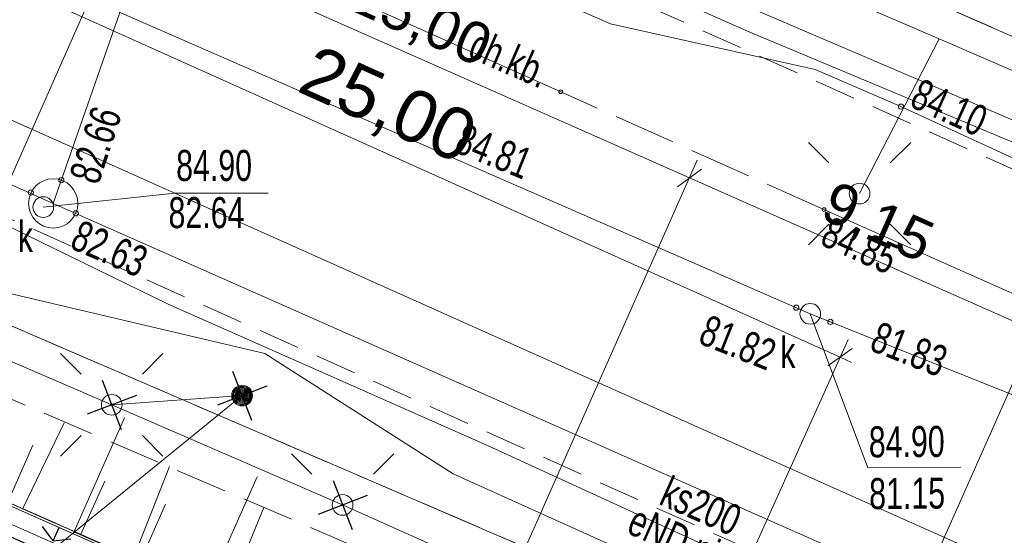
# Model space of a CAD drawing. Header units: metres. Extents: x 7446797 to 7447602, y 5789497 to 5790002.
# Tile 42 of 66: x 7447259 to 7447282, y 5789854 to 5789866. Entities that reach past the tile are written whole.
import ezdxf
from ezdxf.xclip import XClip

# ---------------------------------------------------------------- set-up
doc = ezdxf.new("R2010")
doc.units = ezdxf.units.M
doc.header["$MEASUREMENT"] = 0
doc.header["$XCLIPFRAME"] = 0
for name, pattern in [('2_BUBZ02', [1.75, 1.25, -0.5]), ('2_KTCR02', [1.5, 1, -0.5]), ('2_KTJZ01', [2, 1.5, -0.5]), ('GUK', [2, 1.5, -0.5]), ('GUZ', [1, 0.5, -0.5]), ('Kropki i Kreski', [3.6, 1.8, -0.9000000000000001, 0, -0.8999999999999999])]:
    doc.linetypes.add(name, pattern=pattern)
for name, color, linetype, lineweight in [('130-Z Teren1', 7, 'Continuous', 13), ('130-Z Teren114', 113, 'Continuous', 25), ('450-K Belki21', 37, 'Continuous', 5), ('450-K Belki69', 41, 'Continuous', 13), ('708-L Opisy sytuacji 1_500 do legendy1', 7, 'Continuous', 13), ('708-L Opisy sytuacji 1_500 do legendy11', 7, 'Continuous', 13), ('708-L Opisy sytuacji 1_500 do legendy85', 1, 'Continuous', 25), ('718-L Elementy do rozbiórki85', 1, 'Continuous', 25), ('810-G Ogólne2', 4, 'Continuous', 20), ('ex_02_DXF_MZ_9_BUBZ_D_L_17', 9, 'Continuous', 18), ('ex_02_DXF_MZ_9_Dzialki7', 9, 'Continuous', 18), ('ex_02_DXF_MZ_9_Kontury3', 9, 'Continuous', 18), ('ex_02_DXF_MZ_9_KTCR_E_T_17', 9, 'Continuous', 18), ('ex_02_DXF_MZ_9_KTCR_L_17', 9, 'Continuous', 18), ('ex_02_DXF_MZ_9_KTJZ_L_07', 9, 'Continuous', 18), ('ex_02_DXF_MZ_9_KTKR_L_07', 9, 'Continuous', 18), ('ex_02_DXF_MZ_9_RTPW_T_17', 9, 'Continuous', 18), ('ex_02_DXF_MZ_9_SUBK_L_034', 9, 'Continuous', 18), ('ex_02_DXF_MZ_9_SUPE_D_L_31', 9, 'Continuous', 18), ('ex_02_DXF_MZ_9_SUPE_E_T_31', 9, 'Continuous', 18), ('ex_02_DXF_MZ_9_SUPG_L_252', 9, 'Continuous', 18), ('ex_02_DXF_MZ_9_SUPK_D_L_434', 9, 'Continuous', 18), ('ex_02_DXF_MZ_9_SUPK_E_T_434', 9, 'Continuous', 18), ('ex_02_DXF_MZ_9_SUPK_L_434', 9, 'Continuous', 18), ('ex_02_DXF_MZ_9_SUPT_D_L_030', 9, 'Continuous', 18), ('ex_02_DXF_MZ_9_SUPW_L_05', 9, 'Continuous', 18), ('ex_02_DXF_MZ_9_SUSM_D_L_47', 9, 'Continuous', 18), ('ex_02_DXF_MZ_9_SUSM_D_T_07', 9, 'Continuous', 18), ('ex_02_DXF_MZ_9_SUSM_D_T_37', 9, 'Continuous', 18), ('ex_02_DXF_MZ_9_SUTG_T_052', 9, 'Continuous', 18), ('ex_02_DXF_MZ_9_SUTK_T_034', 9, 'Continuous', 18), ('ex_02_DXF_MZ_9_SUUI_D_T_87', 9, 'Continuous', 18), ('ex_02_DXF_MZ_9_SUUI_E_T_37', 9, 'Continuous', 18), ('ex_02_DXF_MZ_9_SUUK_D_T_234', 9, 'Continuous', 18), ('ex_02_DXF_MZ_9_SUUK_E_T_934', 9, 'Continuous', 18), ('ex_02_DXF_MZ_9_SUUK_T_234', 9, 'Continuous', 18), ('ex_02_DXF_MZ_9_Uzytki3', 9, 'Continuous', 18)]:
    doc.layers.add(name, color=color, linetype=linetype, lineweight=lineweight)
doc.layers.add('700-L Mapa 1_500 dwg', color=7, linetype='Continuous')
doc.layers.add('708-L Opisy sytuacji 1_500 do legendy', color=7, linetype='Continuous')
doc.styles.add('STYL_AUTOMATYCZNY_1', font='Arial.ttf', dxfattribs={"width": 0.7})
doc.styles.add('STYL_AUTOMATYCZNY_2', font='Arial.ttf')
doc.dimstyles.new('STYL_AUTOMATYCZNY__1', dxfattribs={"dimtxt": 1.25, "dimasz": 0.475, "dimexe": 0.18, "dimexo": 0.3, "dimgap": 0, "dimtad": 1, "dimzin": 0, "dimdsep": 46, "dimtxsty": 'STYL_AUTOMATYCZNY_2', "dimblk": 'ARROWHEAD_2', "dimblk1": 'ARROWHEAD_2', "dimblk2": 'ARROWHEAD_2', "dimcen": 0.09, "dimclrd": 7, "dimclre": 7, "dimclrt": 1, "dimazin": 0, "dimtfac": 1, "dimtdec": 4, "dimtmove": 0, "dimatfit": 3, "dimfxl": 1, "dimtolj": 1, "dimtzin": 0, "dimarcsym": 0})
doc.dimstyles.new('STYL_AUTOMATYCZNY__2', dxfattribs={"dimtxt": 1, "dimasz": 0.475, "dimexe": 0.18, "dimexo": 0.3, "dimgap": 0, "dimtad": 1, "dimzin": 0, "dimdsep": 46, "dimtxsty": 'STYL_AUTOMATYCZNY_2', "dimblk": 'ARROWHEAD_2', "dimblk1": 'ARROWHEAD_2', "dimblk2": 'ARROWHEAD_2', "dimcen": 0.09, "dimclrd": 7, "dimclre": 7, "dimclrt": 1, "dimazin": 0, "dimtfac": 1, "dimtdec": 4, "dimtmove": 0, "dimatfit": 3, "dimfxl": 1, "dimtolj": 1, "dimtzin": 0, "dimarcsym": 0})
doc.dimstyles.new('STYL_AUTOMATYCZNY__3', dxfattribs={"dimtxt": 0.18, "dimasz": 0.456, "dimexe": 0.18, "dimexo": 0.0625, "dimgap": 0, "dimtad": 0, "dimtih": 1, "dimtoh": 1, "dimdec": 4, "dimzin": 0, "dimdsep": 46, "dimcen": 0.09, "dimadec": 0, "dimazin": 0, "dimtfac": 1, "dimtdec": 4, "dimtmove": 0, "dimatfit": 3, "dimldrblk": 'ARROWHEAD_1', "dimfxl": 1, "dimtolj": 1, "dimtzin": 0, "dimarcsym": 0})

# ---------------------------------------------------------------- blocks, each defined once
blk = doc.blocks.new('Rysunek_1_9', base_point=(7447199.999970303, 5789749.99999933, -0.8674))
at = {"layer": 'ex_02_DXF_MZ_9_BUBZ_D_L_17', "color": 9, "linetype": '2_BUBZ02', "lineweight": 18}
for p, q in [((7447242.351289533, 5789861.854158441, -0.8674), (7447282.336558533, 5789843.99338695, -0.8674)), ((7447257.601452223, 5789857.556755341, -0.8674), (7447276.191885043, 5789849.57594084, -0.8674))]:
    blk.add_line(p, q, dxfattribs=at)
at = {"layer": 'ex_02_DXF_MZ_9_BUBZ_D_L_17', "color": 9, "linetype": 'Continuous', "lineweight": 18}
for p, q in [((7447258.689360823, 5789854.54675338, -0.8674), (7447259.696811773, 5789856.632161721, -0.8674)), ((7447261.388936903, 5789853.407334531, -0.8674), (7447262.242479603, 5789855.57683733, -0.8674)), ((7447260.090611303, 5789853.92629969, -0.8674), (7447260.677712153, 5789855.2251217, -0.8674)), ((7447263.610711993, 5789852.38380259, -0.8674), (7447264.515118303, 5789854.58773402, -0.8674))]:
    blk.add_line(p, q, dxfattribs=at)
at = {"layer": 'ex_02_DXF_MZ_9_Dzialki7', "color": 9, "linetype": 'Continuous', "lineweight": 18}
for p, q in [((7447209.579970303, 5789880.03999933, -0.8674), (7447413.099970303, 5789792.25999933, -0.8674)), ((7447370.442170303, 5789827.32799933, -0.8674), (7447267.926770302, 5789872.43109933, -0.8674))]:
    blk.add_line(p, q, dxfattribs=at)
at = {"layer": 'ex_02_DXF_MZ_9_Kontury3', "color": 9, "linetype": 'GUK', "lineweight": 18}
for p, q in [((7447209.578670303, 5789880.041399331, -0.8674), (7447354.519670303, 5789817.53519933, -0.8674)), ((7447267.929970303, 5789872.42999933, -0.8674), (7447314.419970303, 5789851.979999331, -0.8674))]:
    blk.add_line(p, q, dxfattribs=at)
at = {"layer": 'ex_02_DXF_MZ_9_KTCR_L_17', "color": 9, "linetype": '2_KTCR02', "lineweight": 18}
for p, q in [((7447283.139970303, 5789850.489999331, -0.8674), (7447232.889970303, 5789872.979999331, -0.8674)), ((7447363.679970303, 5789826.53999933, -0.8674), (7447261.279970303, 5789872.29999933, -0.8674))]:
    blk.add_line(p, q, dxfattribs=at)
at = {"layer": 'ex_02_DXF_MZ_9_KTJZ_L_07', "color": 9, "linetype": '2_KTJZ01', "lineweight": 18}
blk.add_line((7447278.049970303, 5789861.78999933, -0.8674), (7447271.689970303, 5789864.63999933, -0.8674), dxfattribs=at)
at = {"layer": 'ex_02_DXF_MZ_9_KTKR_L_07', "color": 9, "linetype": 'Continuous', "lineweight": 18}
for p, q in [((7447284.329970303, 5789852.359999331, -0.8674), (7447236.649970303, 5789873.689999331, -0.8674)), ((7447271.689970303, 5789864.63999933, -0.8674), (7447258.889970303, 5789870.36999933, -0.8674)), ((7447358.449970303, 5789825.949999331, -0.8674), (7447278.049970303, 5789861.78999933, -0.8674))]:
    blk.add_line(p, q, dxfattribs=at)
at = {"layer": 'ex_02_DXF_MZ_9_RTPW_T_17', "color": 9, "linetype": 'Continuous', "lineweight": 18}
for centre in [(7447271.689970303, 5789864.63999933, -0.8674), (7447278.049970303, 5789861.78999933, -0.8674)]:
    blk.add_circle(centre, 0.045, dxfattribs=at)
at = {"layer": 'ex_02_DXF_MZ_9_SUBK_L_034', "color": 9, "linetype": 'Continuous', "lineweight": 18}
blk.add_circle((7447259.429970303, 5789861.939999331, -0.8674), 0.595275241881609, dxfattribs=at)
at = {"layer": 'ex_02_DXF_MZ_9_SUPE_D_L_31', "color": 9, "linetype": 'Continuous', "lineweight": 18}
for p, q in [((7447275.075709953, 5789868.40102915, -0.8674), (7447280.833605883, 5789865.921300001, -0.8674)), ((7447280.833605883, 5789865.921300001, -0.8674), (7447278.909771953, 5789862.17742331, -0.8674)), ((7447280.833605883, 5789865.921300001, -0.8674), (7447286.190505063, 5789863.57876298, -0.8674)), ((7447262.207255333, 5789859.499695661, -0.8674), (7447254.620584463, 5789863.206674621, -0.8674)), ((7447255.266830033, 5789859.480876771, -0.8674), (7447260.844228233, 5789857.06988456, -0.8674)), ((7447269.921891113, 5789856.083643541, -0.8674), (7447262.207255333, 5789859.499695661, -0.8674)), ((7447260.844228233, 5789857.06988456, -0.8674), (7447263.992919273, 5789857.2920521, -0.8674)), ((7447260.844228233, 5789857.06988456, -0.8674), (7447266.421696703, 5789854.648891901, -0.8674)), ((7447252.716297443, 5789856.68267908, -0.8674), (7447262.085976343, 5789852.568203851, -0.8674)), ((7447282.312772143, 5789850.41027478, -0.8674), (7447269.921891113, 5789856.083643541, -0.8674)), ((7447266.421696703, 5789854.648891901, -0.8674), (7447271.748805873, 5789852.276142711, -0.8674))]:
    blk.add_line(p, q, dxfattribs=at)
at = {"layer": 'ex_02_DXF_MZ_9_SUPG_L_252', "color": 9, "linetype": 'Continuous', "lineweight": 18}
for p, q in [((7447272.889970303, 5789866.279999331, -0.8674), (7447260.349970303, 5789871.819999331, -0.8674)), ((7447277.839970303, 5789865.17999933, -0.8674), (7447272.889970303, 5789866.279999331, -0.8674)), ((7447279.909970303, 5789864.279999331, -0.8674), (7447277.839970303, 5789865.17999933, -0.8674)), ((7447298.949970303, 5789855.51999933, -0.8674), (7447279.909970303, 5789864.279999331, -0.8674))]:
    blk.add_line(p, q, dxfattribs=at)
at = {"layer": 'ex_02_DXF_MZ_9_SUPK_D_L_434', "color": 9, "linetype": 'Continuous', "lineweight": 18}
for p, q in [((7447259.552823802, 5789867.21173584, -0.8674), (7447277.719970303, 5789859.26999933, -0.8674)), ((7447277.719970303, 5789859.26999933, -0.8674), (7447319.932431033, 5789842.354137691, -0.8674))]:
    blk.add_line(p, q, dxfattribs=at)
at = {"layer": 'ex_02_DXF_MZ_9_SUPK_L_434', "color": 9, "linetype": 'Continuous', "lineweight": 18}
for p, q in [((7447223.939970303, 5789877.66999933, -0.8674), (7447259.429970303, 5789861.939999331, -0.8674)), ((7447259.429970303, 5789861.939999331, -0.8674), (7447264.569970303, 5789876.66999933, -0.8674)), ((7447293.239970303, 5789846.96999933, -0.8674), (7447259.429970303, 5789861.939999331, -0.8674))]:
    blk.add_line(p, q, dxfattribs=at)
at = {"layer": 'ex_02_DXF_MZ_9_SUPT_D_L_030', "color": 9, "linetype": 'Continuous', "lineweight": 18}
for p, q in [((7447268.537422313, 5789869.50514244, -0.8674), (7447276.262128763, 5789866.079160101, -0.8674)), ((7447293.280605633, 5789859.37824556, -0.8674), (7447270.770936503, 5789869.030808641, -0.8674)), ((7447276.262128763, 5789866.079160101, -0.8674), (7447285.600400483, 5789862.16448204, -0.8674))]:
    blk.add_line(p, q, dxfattribs=at)
at = {"layer": 'ex_02_DXF_MZ_9_SUPW_L_05', "color": 9, "linetype": 'Continuous', "lineweight": 18}
for p, q in [((7447264.539970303, 5789858.30999933, -0.8674), (7447258.179970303, 5789859.80999933, -0.8674)), ((7447269.089970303, 5789855.399999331, -0.8674), (7447264.539970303, 5789858.30999933, -0.8674)), ((7447269.089970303, 5789855.399999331, -0.8674), (7447308.469970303, 5789837.659999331, -0.8674))]:
    blk.add_line(p, q, dxfattribs=at)
at = {"layer": 'ex_02_DXF_MZ_9_SUSM_D_L_47', "color": 9, "linetype": 'Continuous', "lineweight": 18}
for start, end in [(90, 180), (270, 0)]:
    blk.add_arc((7447263.992919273, 5789857.2920521, -0.8674), 0.2019457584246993, start, end, dxfattribs=at)
at = {"layer": 'ex_02_DXF_MZ_9_SUSM_D_T_07', "color": 9, "linetype": 'Continuous', "lineweight": 18}
for p, q in [((7447278.167281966, 5789862.919913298, -0.8674), (7447277.672311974, 5789863.414883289, -0.8674)), ((7447279.65226194, 5789862.919913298, -0.8674), (7447280.147231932, 5789863.414883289, -0.8674)), ((7447278.167281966, 5789861.434933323, -0.8674), (7447277.672311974, 5789860.939963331, -0.8674)), ((7447279.65226194, 5789861.434933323, -0.8674), (7447280.147231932, 5789860.939963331, -0.8674)), ((7447260.101738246, 5789857.812374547, -0.8674), (7447259.606768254, 5789858.307344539, -0.8674)), ((7447261.58671822, 5789857.812374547, -0.8674), (7447262.081688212, 5789858.307344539, -0.8674)), ((7447260.101738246, 5789856.327394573, -0.8674), (7447259.606768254, 5789855.832424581, -0.8674)), ((7447261.58671822, 5789856.327394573, -0.8674), (7447262.081688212, 5789855.832424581, -0.8674)), ((7447265.679206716, 5789855.391381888, -0.8674), (7447265.184236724, 5789855.88635188, -0.8674)), ((7447267.16418669, 5789855.391381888, -0.8674), (7447267.659156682, 5789855.88635188, -0.8674))]:
    blk.add_line(p, q, dxfattribs=at)
at = {"layer": 'ex_02_DXF_MZ_9_SUSM_D_T_37', "color": 9, "linetype": 'Continuous', "lineweight": 18}
for centre in [(7447278.909771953, 5789862.17742331, -0.8674), (7447260.844228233, 5789857.06988456, -0.8674), (7447266.421696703, 5789854.648891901, -0.8674)]:
    blk.add_circle(centre, 0.25, dxfattribs=at)
at = {"layer": 'ex_02_DXF_MZ_9_SUTG_T_052', "color": 9, "linetype": 'Continuous', "lineweight": 18}
blk.add_circle((7447279.909970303, 5789864.279999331, -0.8674), 0.0625, dxfattribs=at)
at = {"layer": 'ex_02_DXF_MZ_9_SUTK_T_034', "color": 9, "linetype": 'Continuous', "lineweight": 18}
for p, q in [((7447259.189970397, 5789861.849999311, -0.8674), (7447262.368778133, 5789862.191016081, -0.8674)), ((7447262.368778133, 5789862.191016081, -0.8674), (7447264.621618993, 5789862.191016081, -0.8674)), ((7447277.719970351, 5789859.269999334, -0.8674), (7447279.106393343, 5789855.54819543, -0.8674)), ((7447279.106393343, 5789855.54819543, -0.8674), (7447281.359178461, 5789855.564043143, -0.8674))]:
    blk.add_line(p, q, dxfattribs=at)
for centre in [(7447259.626092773, 5789862.502039, -0.8674), (7447258.888117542, 5789862.203077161, -0.8674), (7447259.974277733, 5789861.69899719, -0.8674), (7447277.381433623, 5789859.41799005, -0.8674), (7447278.204508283, 5789859.075829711, -0.8674)]:
    blk.add_circle(centre, 0.0625, dxfattribs=at)
at = {"layer": 'ex_02_DXF_MZ_9_SUUI_D_T_87', "color": 9, "linetype": 'Continuous', "lineweight": 18}
for radius in [0.25, 0.25, 0.225, 0.225, 0.2, 0.2, 0.175, 0.175, 0.15, 0.15, 0.125, 0.125, 0.1, 0.1, 0.075, 0.075, 0.05, 0.05, 0.025, 0.025, 0.00715, 0.00715]:
    blk.add_circle((7447263.992919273, 5789857.2920521, -0.8674), radius, dxfattribs=at)
at = {"layer": 'ex_02_DXF_MZ_9_SUUI_E_T_37', "color": 9, "linetype": 'Continuous', "lineweight": 18}
blk.add_line((7447263.992919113, 5789857.292052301, -0.8674), (7447256.929027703, 5789851.55282882, -0.8674), dxfattribs=at)
at = {"layer": 'ex_02_DXF_MZ_9_SUUK_D_T_234', "color": 9, "linetype": 'Continuous', "lineweight": 18}
blk.add_circle((7447277.719970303, 5789859.26999933, -0.8674), 0.25, dxfattribs=at)
at = {"layer": 'ex_02_DXF_MZ_9_SUUK_T_234', "color": 9, "linetype": 'Continuous', "lineweight": 18}
blk.add_circle((7447259.189970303, 5789861.84999933, -0.8674), 0.25, dxfattribs=at)
at = {"layer": 'ex_02_DXF_MZ_9_Uzytki3', "color": 9, "linetype": 'GUZ', "lineweight": 18}
for p, q in [((7447209.578670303, 5789880.041399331, -0.8674), (7447354.519670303, 5789817.53519933, -0.8674)), ((7447267.926770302, 5789872.43109933, -0.8674), (7447314.424370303, 5789851.976299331, -0.8674))]:
    blk.add_line(p, q, dxfattribs=at)
at = {"layer": 'ex_02_DXF_MZ_9_KTCR_E_T_17', "color": 9, "linetype": 'Continuous', "lineweight": 18, "insert": (7447269.555472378, 5789865.830287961, -0.8674), "char_height": 0.75, "attachment_point": 4, "rotation": 336.44025961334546, "style": 'STYL_AUTOMATYCZNY_1'}
blk.add_mtext('\\A1;{\\pql;\\fArial|b0|i0|c238|p0;\\W0.700000;ch.kb.}', dxfattribs=at)
at = {"layer": 'ex_02_DXF_MZ_9_RTPW_T_17', "color": 9, "linetype": 'Continuous', "lineweight": 18, "char_height": 0.75, "attachment_point": 1, "style": 'STYL_AUTOMATYCZNY_1'}
for s, insert, rotation in [('\\A1;{\\pql;\\fArial|b0|i0|c238|p0;\\W0.700000;84.81}', (7447269.366739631, 5789863.894045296, -0.8674), 338.02549199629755), ('\\A1;{\\pql;\\fArial|b0|i0|c238|p0;\\W0.700000;84.85}', (7447278.228502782, 5789861.642350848, -0.8674), 335.88897973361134)]:
    blk.add_mtext(s, dxfattribs=dict(at, insert=insert, rotation=rotation))
at = {"layer": 'ex_02_DXF_MZ_9_SUPE_E_T_31', "color": 9, "linetype": 'Continuous', "lineweight": 18, "insert": (7447273.353679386, 5789854.227516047, -0.8674), "char_height": 0.75, "attachment_point": 4, "rotation": 335.9627441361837, "style": 'STYL_AUTOMATYCZNY_1'}
blk.add_mtext('\\A1;{\\pql;\\fArial|b0|i0|c238|p0;\\W0.700000;eND nieczynny}', dxfattribs=at)
at = {"layer": 'ex_02_DXF_MZ_9_SUPK_E_T_434', "color": 9, "linetype": 'Continuous', "lineweight": 18, "insert": (7447274.027721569, 5789854.668407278, -0.8674), "char_height": 0.75, "attachment_point": 7, "rotation": 336.1048393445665, "style": 'STYL_AUTOMATYCZNY_1'}
blk.add_mtext('\\A1;{\\pql;\\fArial|b0|i0|c238|p0;\\W0.700000;ks200}', dxfattribs=at)
at = {"layer": 'ex_02_DXF_MZ_9_SUTG_T_052', "color": 9, "linetype": 'Continuous', "lineweight": 18, "insert": (7447280.082741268, 5789864.288483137, -0.8674), "char_height": 0.75, "attachment_point": 7, "rotation": 335.6375468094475, "style": 'STYL_AUTOMATYCZNY_1'}
blk.add_mtext('\\A1;{\\pql;\\fArial|b0|i0|c238|p0;\\W0.700000;84.10}', dxfattribs=at)
at = {"layer": 'ex_02_DXF_MZ_9_SUTK_T_034', "color": 9, "linetype": 'Continuous', "lineweight": 18, "char_height": 0.75, "style": 'STYL_AUTOMATYCZNY_1'}
for s, insert, attachment_point, rotation in [('\\A1;{\\pql;\\fArial|b0|i0|c238|p0;\\W0.700000;82.66}', (7447259.804739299, 5789862.598953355, -0.8674), 1, 71.64771824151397), ('\\A1;{\\pql;\\fArial|b0|i0|c238|p0;\\W0.700000;82.63}', (7447260.098357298, 5789861.559532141, -0.8674), 1, 336.46288639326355), ('\\A1;{\\pql;\\fArial|b0|i0|c238|p0;\\W0.700000;81.82}', (7447275.117009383, 5789858.91426619, -0.8674), 4, 338.1985912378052), ('\\A1;{\\pql;\\fArial|b0|i0|c238|p0;\\W0.700000;81.83}', (7447279.253200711, 5789858.748085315, -0.8674), 4, 338.5522633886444), ('\\A1;{\\pql;\\fArial|b0|i0|c238|p0;\\W0.700000;84.90}', (7447279.129283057, 5789856.548381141, -0.8674), 1, 0.4030531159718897), ('\\A1;{\\pql;\\fArial|b0|i0|c238|p0;\\W0.700000;81.15}', (7447279.138076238, 5789855.29841207, -0.8674), 1, 0.4030531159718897)]:
    blk.add_mtext(s, dxfattribs=dict(at, insert=insert, attachment_point=attachment_point, rotation=rotation))
for s, insert, attachment_point in [('\\A1;{\\pql;\\fArial|b0|i0|c238|p0;\\W0.700000;84.90}', (7447262.398703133, 5789862.471320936, -0.8674), 7), ('\\A1;{\\pql;\\fArial|b0|i0|c238|p0;\\W0.700000;82.64}', (7447262.214966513, 5789862.091916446, -0.8674), 1)]:
    blk.add_mtext(s, dxfattribs=dict(at, insert=insert, attachment_point=attachment_point))
at = {"layer": 'ex_02_DXF_MZ_9_SUUK_E_T_934', "color": 9, "linetype": 'Continuous', "lineweight": 18, "char_height": 0.75, "attachment_point": 1, "style": 'STYL_AUTOMATYCZNY_1'}
for s, insert in [('\\A1;{\\pql;\\fArial|b0|i0|c238|p0;\\W0.700000;k}', (7447258.575360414, 5789861.512521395, -0.8674)), ('\\A1;{\\pql;\\fArial|b0|i0|c238|p0;\\W0.700000;k }', (7447276.991997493, 5789858.712427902, -0.8674))]:
    blk.add_mtext(s, dxfattribs=dict(at, insert=insert))
blk = doc.blocks.new('*D7', base_point=(7447251.909700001, 5789835.3271, -0.8674))
at = {"layer": '708-L Opisy sytuacji 1_500 do legendy1', "color": 7, "linetype": 'Continuous', "lineweight": 13, "transparency": 16777216}
for p, q in [((7447249.35011115, 5789854.488478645, -0.8674), (7447255.831035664, 5789868.901531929, -0.8674)), ((7447255.931508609, 5789868.685034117, -0.8674), (7447255.346090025, 5789868.262993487, -0.8674)), ((7447255.360057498, 5789868.5993519, -0.8674), (7447255.638799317, 5789868.474013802, -0.8674)), ((7447255.638799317, 5789868.474013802, -0.8674), (7447278.439427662, 5789858.221560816, -0.8674)), ((7447272.206603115, 5789844.360261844, -0.8674), (7447278.631664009, 5789858.649078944, -0.8674)), ((7447278.14671837, 5789858.010540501, -0.8674), (7447278.732136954, 5789858.432581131, -0.8674)), ((7447278.439427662, 5789858.221560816, -0.8674), (7447278.718169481, 5789858.096222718, -0.8674))]:
    blk.add_line(p, q, dxfattribs=at)
at = {"layer": '708-L Opisy sytuacji 1_500 do legendy85', "color": 1, "lineweight": 25, "transparency": 16777216, "insert": (7447265.185362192, 5789864.455449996, -0.8674), "char_height": 1.25, "attachment_point": 7, "rotation": 335.78861891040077, "style": 'STYL_AUTOMATYCZNY_2'}
blk.add_mtext('\\A1;{\\pql;\\fArial|b0|i0|c238|p0;\\W1.000000;25,00}', dxfattribs=at)
blk = doc.blocks.new('ARROWHEAD_2')
at = {"color": 0, "linetype": 'Continuous', "lineweight": 0}
for p, q in [((-0.3781315, -0.655), (0.3781315, 0.655)), ((0, 0), (-1, 0))]:
    blk.add_line(p, q, dxfattribs=at)
blk = doc.blocks.new('*D13', base_point=(7447251.909700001, 5789835.3271, -0.8674))
at = {"layer": '708-L Opisy sytuacji 1_500 do legendy1', "color": 7, "linetype": 'Continuous', "lineweight": 13, "transparency": 16777216}
for p, q in [((7447247.235726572, 5789859.964605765, -0.8674), (7447252.90980443, 5789872.769376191, -0.8674)), ((7447253.011455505, 5789872.553429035, -0.8674), (7447252.428345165, 5789872.128204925, -0.8674)), ((7447252.440479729, 5789872.464634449, -0.8674), (7447252.719900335, 5789872.34081698, -0.8674)), ((7447252.719900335, 5789872.34081698, -0.8674), (7447261.085375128, 5789868.633889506, -0.8674)), ((7447251.89427385, 5789847.892203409, -0.8674), (7447261.275279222, 5789869.062448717, -0.8674)), ((7447261.376930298, 5789868.84650156, -0.8674), (7447260.793819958, 5789868.42127745, -0.8674))]:
    blk.add_line(p, q, dxfattribs=at)
at = {"layer": '708-L Opisy sytuacji 1_500 do legendy85', "color": 1, "lineweight": 25, "transparency": 16777216, "insert": (7447255.763492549, 5789871.210889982, -0.8674), "char_height": 1, "attachment_point": 7, "rotation": 336.1008054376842, "style": 'STYL_AUTOMATYCZNY_2'}
blk.add_mtext('\\A1;{\\pql;\\fArial|b0|i0|c238|p0;\\W1.000000;9,15}', dxfattribs=at)
blk = doc.blocks.new('*D14', base_point=(7447251.909700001, 5789835.3271, -0.8674))
at = {"layer": '708-L Opisy sytuacji 1_500 do legendy1', "color": 7, "linetype": 'Continuous', "lineweight": 13, "transparency": 16777216}
for p, q in [((7447261.376930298, 5789868.84650156, -0.8674), (7447260.793819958, 5789868.42127745, -0.8674)), ((7447261.085375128, 5789868.633889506, -0.8674), (7447274.79926784, 5789862.556959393, -0.8674)), ((7447265.608166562, 5789841.815273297, -0.8674), (7447274.989171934, 5789862.985518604, -0.8674)), ((7447275.09082301, 5789862.769571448, -0.8674), (7447274.50771267, 5789862.344347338, -0.8674)), ((7447274.79926784, 5789862.556959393, -0.8674), (7447283.164744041, 5789858.850031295, -0.8674))]:
    blk.add_line(p, q, dxfattribs=at)
at = {"layer": '708-L Opisy sytuacji 1_500 do legendy85', "color": 1, "lineweight": 25, "transparency": 16777216, "insert": (7447266.454514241, 5789866.473461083, -0.8674), "char_height": 1, "attachment_point": 7, "rotation": 336.1008054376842, "style": 'STYL_AUTOMATYCZNY_2'}
blk.add_mtext('\\A1;{\\pql;\\fArial|b0|i0|c238|p0;\\W1.000000;15,00}', dxfattribs=at)
blk = doc.blocks.new('*D15', base_point=(7447251.909700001, 5789835.3271, -0.8674))
at = {"layer": '708-L Opisy sytuacji 1_500 do legendy1', "color": 7, "linetype": 'Continuous', "lineweight": 13, "transparency": 16777216}
for p, q in [((7447275.09082301, 5789862.769571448, -0.8674), (7447274.50771267, 5789862.344347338, -0.8674)), ((7447274.79926784, 5789862.556959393, -0.8674), (7447283.164744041, 5789858.850031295, -0.8674)), ((7447277.680322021, 5789846.473259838, -0.8674), (7447283.354648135, 5789859.278590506, -0.8674)), ((7447282.873188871, 5789858.63741924, -0.8674), (7447283.456299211, 5789859.062643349, -0.8674)), ((7447283.164744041, 5789858.850031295, -0.8674), (7447283.444164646, 5789858.726213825, -0.8674))]:
    blk.add_line(p, q, dxfattribs=at)
at = {"layer": '708-L Opisy sytuacji 1_500 do legendy85', "color": 1, "lineweight": 25, "transparency": 16777216, "insert": (7447277.842860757, 5789861.427032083, -0.8674), "char_height": 1, "attachment_point": 7, "rotation": 336.1008054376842, "style": 'STYL_AUTOMATYCZNY_2'}
blk.add_mtext('\\A1;{\\pql;\\fArial|b0|i0|c238|p0;\\W1.000000;9,15}', dxfattribs=at)
blk = doc.blocks.new('ARROWHEAD_1')
at = {"color": 0, "linetype": 'Continuous', "lineweight": 0}
blk.add_line((0, 0), (-1, 0), dxfattribs=at)
blk.add_circle((0, 0), 0.25, dxfattribs=at)

msp = doc.modelspace()

# ---------------------------------------------------------------- hatches: boundary and pattern name
at = {"layer": '130-Z Teren114', "linetype": 'Continuous', "lineweight": 25}
h = msp.add_hatch(dxfattribs=at)
h.set_pattern_fill('TRAWA', color=113, style=0, pattern_type=2)
h.set_pattern_definition([(66.10080936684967, (7447261.46558319, 5789850.979277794), (-2.742779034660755, 1.215386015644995), [0.4330125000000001, -1.29904]), (66.10080936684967, (7447263.187824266, 5789851.163356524), (-2.742779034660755, 1.215386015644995), [0.4330125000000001, -1.29904]), (6.100809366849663, (7447261.46558319, 5789850.979277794), (-0.31883435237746, 2.983009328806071), [0.4330125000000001, -1.29904]), (6.100809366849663, (7447262.167286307, 5789852.56282127), (-0.31883435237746, 2.983009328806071), [0.4330125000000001, -1.29904]), (126.1008093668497, (7447261.46558319, 5789850.979277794), (2.423944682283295, 1.767623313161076), [0.4330125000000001, -1.29904]), (126.1008093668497, (7447262.167286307, 5789852.56282127), (2.423944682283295, 1.767623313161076), [0.4330125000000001, -1.29904])])
h.paths.add_polyline_path([(7447248.840142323, 5789855.2176077), (7447273.086309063, 5789844.47359529), (7447277.479621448, 5789846.168434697), (7447247.144735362, 5789859.611163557)])

# ---------------------------------------------------------------- linework, layer by layer
at = {"layer": '130-Z Teren1', "color": 7, "linetype": 'Continuous', "lineweight": 13, "elevation": -0.8674, "flags": 128}
msp.add_lwpolyline([(7447248.840142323, 5789855.2176077), (7447247.144735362, 5789859.611163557), (7447277.479621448, 5789846.168434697), (7447273.086309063, 5789844.47359529)], close=True, dxfattribs=at)
at = {"layer": '130-Z Teren1', "color": 7, "linetype": 'Continuous', "lineweight": 13, "elevation": -0.8674}
for points in [[(7447259.933069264, 5789854.009998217), (7447261.148455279, 5789856.752777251)], [(7447258.33070888, 5789854.720039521), (7447258.938401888, 5789856.091429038)], [(7447263.13779003, 5789852.589915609), (7447264.353176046, 5789855.332694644)], [(7447261.535429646, 5789853.299956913), (7447262.143122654, 5789854.671346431)]]:
    msp.add_lwpolyline(points, dxfattribs=at)
at = {"layer": '450-K Belki21', "color": 37, "linetype": 'Continuous', "lineweight": 5}
for p, q in [((7447277.5587843, 5789846.198981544, -0.8674), (7447247.114187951, 5789859.690327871, -0.8674)), ((7447277.479621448, 5789846.168434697, -0.8674), (7447247.144735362, 5789859.611163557, -0.8674))]:
    msp.add_line(p, q, dxfattribs=at)
at = {"layer": '450-K Belki69', "color": 41, "linetype": 'Kropki i Kreski', "lineweight": 13}
msp.add_line((7447277.558783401, 5789846.198981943, -0.8674), (7447247.114187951, 5789859.690327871, -0.8674), dxfattribs=at)
at = {"layer": '718-L Elementy do rozbiórki85', "color": 1, "linetype": 'Continuous', "lineweight": 25}
for p, q in [((7447263.763810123, 5789857.885777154, -0.8674), (7447264.222028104, 5789856.698327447, -0.8674)), ((7447260.615119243, 5789857.663609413, -0.8674), (7447261.073337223, 5789856.476159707, -0.8674)), ((7447264.586643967, 5789857.521161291, -0.8674), (7447263.39919426, 5789857.06294331, -0.8674)), ((7447261.437953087, 5789857.29899355, -0.8674), (7447260.25050338, 5789856.84077557, -0.8674)), ((7447266.192587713, 5789855.242616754, -0.8674), (7447266.650805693, 5789854.055167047, -0.8674)), ((7447267.015421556, 5789854.878000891, -0.8674), (7447265.82797185, 5789854.41978291, -0.8674))]:
    msp.add_line(p, q, dxfattribs=at)
at = {"layer": '810-G Ogólne2', "color": 4, "linetype": 'Continuous', "lineweight": 20, "elevation": -0.8674}
msp.add_lwpolyline([(7447233.623401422, 5789829.245481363), (7447247.114186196, 5789859.690328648), (7447277.55903348, 5789846.199543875), (7447264.068248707, 5789815.75469659)], close=True, dxfattribs=at)

# ---------------------------------------------------------------- block references
at = {"layer": '700-L Mapa 1_500 dwg', "color": 52, "linetype": 'Continuous', "lineweight": 25}
ref = msp.add_blockref('Rysunek_1_9', (7447199.999970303, 5789749.99999933, -0.8674), dxfattribs=at)
XClip(ref).set_block_clipping_path([(7446797.499970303, 5789497.49999933), (7447602.499970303, 5790002.49999933)])

# ---------------------------------------------------------------- dimensions: what is measured, and where the dimension line sits
at = {"layer": '708-L Opisy sytuacji 1_500 do legendy', "color": 7, "linetype": 'Continuous', "lineweight": 13}
for base, p1, p2, angle, dimstyle, picture, middle, turn in [((7447261.085375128, 5789868.633889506, -0.8674), (7447247.114187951, 5789859.690327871, -0.8674), (7447251.772735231, 5789847.617925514, -0.8674), 336.1008054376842, 'STYL_AUTOMATYCZNY__2', '*D13', (7447257.1496392, 5789871.143548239, -0.8674), 336.1008054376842), ((7447278.439427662, 5789858.221560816, -0.8674), (7447249.227079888, 5789854.214867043, -0.8674), (7447272.083571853, 5789844.086650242, -0.8674), 335.7886189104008, 'STYL_AUTOMATYCZNY__1', '*D7', (7447267.351366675, 5789864.166769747, -0.8674), 335.7886189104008), ((7447274.79926784, 5789862.556959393, -0.8674), (7447251.772735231, 5789847.617925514, -0.8674), (7447265.486627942, 5789841.540995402, -0.8674), 336.1008054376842, 'STYL_AUTOMATYCZNY__2', '*D14', (7447268.188550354, 5789866.2519618, -0.8674), 336.1008054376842), ((7447283.164744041, 5789858.850031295, -0.8674), (7447265.486627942, 5789841.540995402, -0.8674), (7447277.558783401, 5789846.198981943, -0.8674), 336.1008054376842, 'STYL_AUTOMATYCZNY__2', '*D15', (7447279.229007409, 5789861.359690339, -0.8674), 336.1008054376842)]:
    dim = msp.add_linear_dim(base=base, p1=p1, p2=p2, angle=angle, dimstyle=dimstyle, dxfattribs=at)
    dim.commit()
    dim.dimension.update_dxf_attribs({"geometry": picture, "text_midpoint": middle, "dimtype": 160, "text_rotation": turn})

# ---------------------------------------------------------------- leaders
at = {"layer": '708-L Opisy sytuacji 1_500 do legendy11', "color": 7, "linetype": 'Continuous', "lineweight": 13, "annotation_type": 0, "has_hookline": 1, "hookline_direction": 0}
for points, text_width, horizontal_direction in [([(7447248.717948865, 5789855.534255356, -0.8674), (7447250.936862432, 5789857.189038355, -0.8674), (7447287.73620297, 5789840.882442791, -0.8674)], 0.3021828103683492, (0.9142597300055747, -0.4051285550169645, 0)), ([(7447251.300732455, 5789854.389766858, -0.8674), (7447252.043307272, 5789854.943551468, -0.8674), (7447278.887520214, 5789843.048291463, -0.8674)], 0.5675306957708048, (0.9142597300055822, -0.4051285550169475, 0))]:
    msp.add_leader(points, dimstyle='STYL_AUTOMATYCZNY__3', dxfattribs=dict(at, text_width=text_width, horizontal_direction=horizontal_direction))

doc.saveas('drawing.dxf')
